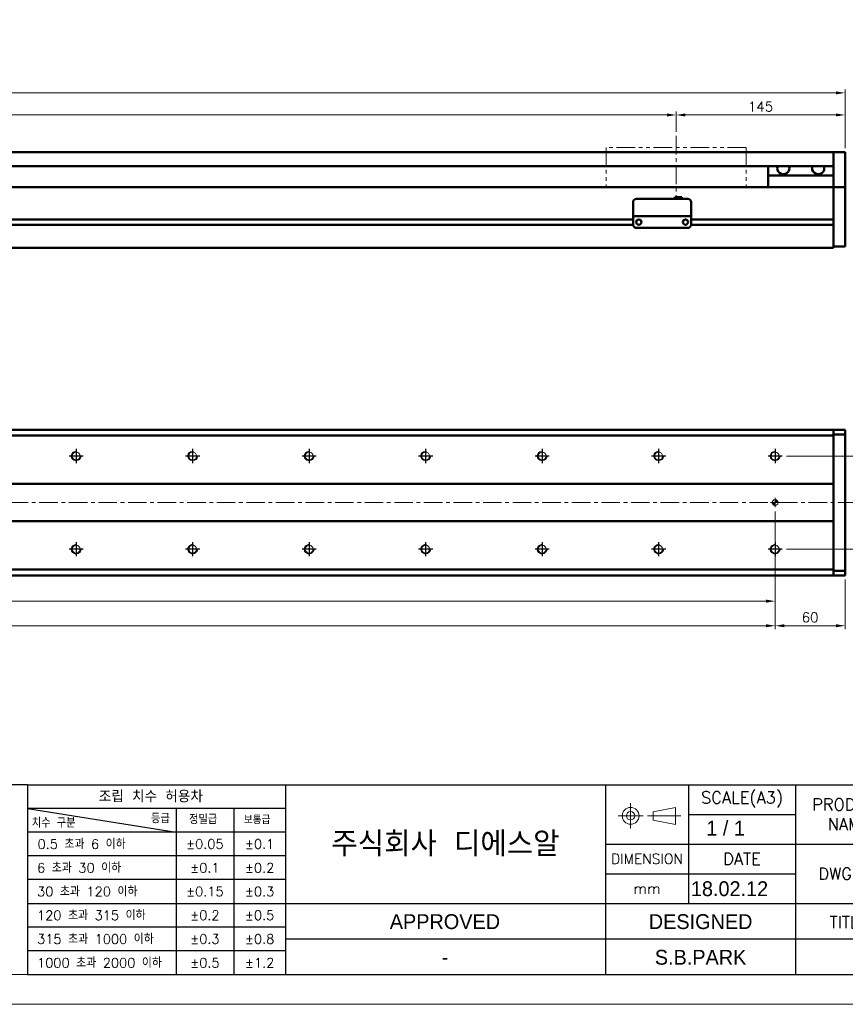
# Model space of a CAD drawing. Header units: millimetres. Extents: x 46891 to 50687, y 6223 to 10043.
# Tile 4 of 6: x 49624 to 50332, y 8529 to 9374. Entities that reach past the tile are written whole.
import ezdxf
from ezdxf.enums import TextEntityAlignment as Align

# ---------------------------------------------------------------- set-up
doc = ezdxf.new("R2010")
doc.units = ezdxf.units.MM
doc.header["$LTSCALE"] = 0.5
doc.linetypes.add('CENTER', pattern=[50.8, 31.75, -6.35, 6.35, -6.35])
doc.linetypes.add('PHANTOM', pattern=[63.5, 31.75, -6.35, 6.35, -6.35, 6.35, -6.35])
doc.layers.get('0').update_dxf_attribs({"lineweight": 20})
doc.layers.add('1', color=1, linetype='CENTER', lineweight=13)
doc.layers.add('외형선(ISO)', color=7, linetype='Continuous', lineweight=50)
for name, color, linetype in [('3', 3, 'Continuous'), ('C', 1, 'CENTER'), ('DIM', 4, 'Continuous')]:
    doc.layers.add(name, color=color, linetype=linetype)
doc.styles.add('ACISOGDT', font='amgdt.shx')
doc.styles.add('DSR TEXT', font='romans.shx', dxfattribs={"bigfont": 'whgtxt.shx'})
doc.styles.get("Standard").update_dxf_attribs({"font": 'romans.shx', "bigfont": 'whgtxt.shx'})
doc.dimstyles.new('DSR', dxfattribs={"dimscale": 2, "dimtxt": 3, "dimasz": 3, "dimexe": 0.5, "dimexo": 0.5, "dimgap": 0.5, "dimtad": 1, "dimdsep": 46, "dimtxsty": 'Standard', "dimcen": 2.5, "dimclrd": 4, "dimclre": 4, "dimclrt": 2, "dimadec": 0, "dimazin": 2, "dimtfac": 1, "dimtmove": 0, "dimatfit": 3, "dimfxl": 0, "dimlwd": -1, "dimlwe": -1, "dimarcsym": 0})

# ---------------------------------------------------------------- blocks, each defined once
blk = doc.blocks.new('A$C13F00394')
for p, q in [((109.11, 28.14), (105.34, 27.43)), ((105.34, 27.43), (105.34, 26.01)), ((109.11, 25.3), (109.11, 28.14)), ((105.34, 26.01), (109.11, 25.3))]:
    blk.add_line(p, q)
for radius in [1.42, 0.71]:
    blk.add_circle((101.56, 26.76), radius)
at = {"layer": '1'}
for p, q in [((101.56, 28.89), (101.56, 24.63)), ((103.69, 26.76), (99.44, 26.76)), ((104.41, 26.76), (110.04, 26.76))]:
    blk.add_line(p, q, dxfattribs=at)
at = {"layer": '3'}
for p, q in [((0, 32), (-207.68, 32)), ((0, 32), (202.32, 32)), ((0, 32), (0, 0)), ((43.43, 32), (43.43, 0)), ((97.32, 32), (97.32, 12)), ((111.32, 32), (111.32, 12)), ((129.32, 32), (129.32, 0)), ((0, 28), (25, 24)), ((43.43, 28), (0, 28)), ((25, 28), (25, 0)), ((34.7, 28), (34.7, 0)), ((111.32, 27), (129.32, 27)), ((43.43, 24), (0, 24)), ((97.32, 22), (202.32, 22)), ((43.43, 20), (0, 20)), ((97.32, 17), (129.32, 17)), ((43.43, 16), (0, 16)), ((0, 12), (129.32, 12)), ((97.32, 12), (97.32, 0)), ((129.32, 12), (202.32, 12)), ((43.43, 8), (0, 8)), ((97.32, 6), (43.43, 6)), ((129.32, 6), (97.32, 6)), ((202.32, 6), (129.32, 6)), ((43.43, 4), (0, 4)), ((0, 0), (202.32, 0))]:
    blk.add_line(p, q, dxfattribs=at)
at = {"color": 0, "style": 'DSR TEXT'}
for s, height, p in [('조립 치수 허용차', 2, (11.97, 29.02)), ('등급', 1.5, (20.77, 25.52)), ('정밀급', 1.5, (27.18, 25.37)), ('보통급', 1.3, (36.41, 25.38)), ('치수 구분', 1.5, (0.69, 24.78)), (' 0.5 초과 6 이하', 1.6, (0.56, 21.19)), (' 6 초과 30 이하', 1.6, (0.49, 17.19)), (' 30 초과 120 이하', 1.6, (0.49, 13.19)), (' 120 초과 315 이하', 1.6, (0.49, 9.19)), (' 315 초과 1000 이하', 1.6, (0.49, 5.19)), (' 1000 초과 2000 이하', 1.6, (0.49, 1.19))]:
    blk.add_text(s, height=height, dxfattribs=at).set_placement(p)
at = {"color": 7, "style": 'ACISOGDT'}
for s, p in [('APPROVED', (70.28, 8.93)), ('DESIGNED', (113.35, 8.93))]:
    blk.add_text(s, height=2.5, dxfattribs=at).set_placement(p, align=Align.MIDDLE_CENTER)
at = {"color": 7, "attachment_point": 5, "style": 'DSR TEXT'}
for s, insert, char_height in [('SCALE(A3)', (120.32, 29.5), 2), ('PRODUCT\\PNAME', (138.32, 27), 2), ('주식회사 디에스알', (70.37, 22), 4.2), ('DIMENSION', (104.32, 19.5), 1.7), ('DATE', (120.32, 19.5), 2), ('DWG.NO', (138.32, 17), 2), ('mm', (104.32, 14.5), 1.8), ('TITLE', (138.32, 8.83), 2)]:
    blk.add_mtext(s, dxfattribs=dict(at, insert=insert, char_height=char_height))
at = {"color": 0, "char_height": 1.6, "attachment_point": 5, "style": 'DSR TEXT'}
for s, insert in [('%%P0.05', (29.85, 22)), ('%%P0.1', (39.07, 22)), ('%%P0.1', (29.85, 18)), ('%%P0.2', (39.07, 18)), ('%%P0.15', (29.85, 14)), ('%%P0.3', (39.07, 14)), ('%%P0.2', (29.85, 10)), ('%%P0.5', (39.07, 10)), ('%%P0.3', (29.85, 6)), ('%%P0.8', (39.07, 6)), ('%%P0.5', (29.85, 2)), ('%%P1.2', (39.07, 2))]:
    blk.add_mtext(s, dxfattribs=dict(at, insert=insert))
blk = doc.blocks.new('A$C1C1952E1')
at = {"color": 1}
blk.add_lwpolyline([(0, 0), (420, 0), (420, 297), (0, 297)], close=True, dxfattribs=at)
at = {"color": 3}
blk.add_lwpolyline([(5, 5), (415, 5), (415, 292), (5, 292)], close=True, dxfattribs=at)
blk = doc.blocks.new('*D85')
at = {"color": 1, "linetype": 'ByBlock'}
for p, q in [((48887.25, 9278.16), (48887.25, 9295.56)), ((48895.05, 9292.56), (50179.45, 9292.56)), ((50187.25, 9278.16), (50187.25, 9295.56))]:
    blk.add_line(p, q, dxfattribs=at)
at = {"color": 1}
for points in [[(48895.05, 9293.86), (48895.05, 9291.26), (48887.25, 9292.56)], [(50179.45, 9293.86), (50179.45, 9291.26), (50187.25, 9292.56)]]:
    blk.add_solid(points, dxfattribs=at)
at = {"layer": 'Defpoints', "color": 0}
for p in [(50187.25, 9292.56), (48887.25, 9274.56), (50187.25, 9274.56)]:
    blk.add_point(p, dxfattribs=at)
at = {"color": 3, "insert": (49537.25, 9299.76), "char_height": 8.4, "attachment_point": 5, "style": 'DSR TEXT'}
blk.add_mtext('STROKE : 1300', dxfattribs=at)
blk = doc.blocks.new('*D86')
at = {"color": 1, "linetype": 'ByBlock'}
for p, q in [((50187.25, 9278.16), (50187.25, 9295.56)), ((50195.05, 9292.56), (50324.45, 9292.56)), ((50332.25, 9264.16), (50332.25, 9295.56))]:
    blk.add_line(p, q, dxfattribs=at)
at = {"color": 1}
for points in [[(50195.05, 9293.86), (50195.05, 9291.26), (50187.25, 9292.56)], [(50324.45, 9293.86), (50324.45, 9291.26), (50332.25, 9292.56)]]:
    blk.add_solid(points, dxfattribs=at)
at = {"layer": 'Defpoints', "color": 0}
for p in [(50332.25, 9292.56), (50187.25, 9274.56), (50332.25, 9260.56)]:
    blk.add_point(p, dxfattribs=at)
at = {"color": 3, "insert": (50259.75, 9299.76), "char_height": 8.4, "attachment_point": 5, "style": 'DSR TEXT'}
blk.add_mtext('145', dxfattribs=at)
blk = doc.blocks.new('*D83')
at = {"color": 1, "linetype": 'ByBlock'}
for p, q in [((48732.25, 9264.16), (48732.25, 9314.5)), ((50324.45, 9311.5), (48740.05, 9311.5)), ((50332.25, 9264.16), (50332.25, 9314.5))]:
    blk.add_line(p, q, dxfattribs=at)
at = {"color": 1}
for points in [[(48740.05, 9312.8), (48740.05, 9310.2), (48732.25, 9311.5)], [(50324.45, 9312.8), (50324.45, 9310.2), (50332.25, 9311.5)]]:
    blk.add_solid(points, dxfattribs=at)
at = {"layer": 'Defpoints', "color": 0}
for p in [(48732.25, 9311.5), (48732.25, 9260.56), (50332.25, 9260.56)]:
    blk.add_point(p, dxfattribs=at)
at = {"color": 3, "insert": (49532.25, 9318.7), "char_height": 8.4, "attachment_point": 5, "style": 'DSR TEXT'}
blk.add_mtext('1600', dxfattribs=at)
blk = doc.blocks.new('A$C33E56CC6')
h = blk.add_hatch()
h.set_pattern_fill('ANSI31', color=256, style=0)
h.set_pattern_definition([(45, (-7065.45672, -6508.5399), (-0.0883883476, 0.0883883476), [])])
h.paths.add_polyline_path([(4, 6.5, 0.414214), (1.5, 4), (4, 4)])
h.paths.add_polyline_path([(6.5, 4), (4, 4), (4, 1.5, 0.414214)])
blk.add_circle((4, 4), 2.5)
at = {"layer": '1'}
for p, q in [((0, 4), (8, 4)), ((4, 0), (4, 8))]:
    blk.add_line(p, q, dxfattribs=at)
blk = doc.blocks.new('tap8')
blk.add_circle((0, 0), 3.4)
at = {"layer": 'C', "color": 1, "linetype": 'CENTER'}
for p, q in [((-6.05, 0), (6.05, 0)), ((0, -6.05), (0, 6.05))]:
    blk.add_line(p, q, dxfattribs=at)
at = {"layer": 'DIM', "color": 3}
blk.add_arc((0, 0), 4, 263.84551, 189.43144, dxfattribs=at)
blk = doc.blocks.new('*D90')
at = {"color": 1, "linetype": 'ByBlock'}
for p, q in [((48772.25, 8952.15), (48772.25, 8872.13)), ((50272.25, 8952.15), (50272.25, 8872.13)), ((48780.05, 8875.13), (50264.45, 8875.13))]:
    blk.add_line(p, q, dxfattribs=at)
at = {"color": 1}
for points in [[(48780.05, 8876.43), (48780.05, 8873.83), (48772.25, 8875.13)], [(50264.45, 8876.43), (50264.45, 8873.83), (50272.25, 8875.13)]]:
    blk.add_solid(points, dxfattribs=at)
at = {"layer": 'Defpoints', "color": 0}
for p in [(48772.25, 8955.75), (50272.25, 8955.75), (50272.25, 8875.13)]:
    blk.add_point(p, dxfattribs=at)
at = {"color": 3, "insert": (49522.25, 8882.33), "char_height": 8.4, "attachment_point": 5, "style": 'DSR TEXT'}
blk.add_mtext('1500%%P0.02', dxfattribs=at)
blk = doc.blocks.new('*D91')
at = {"color": 1, "linetype": 'ByBlock'}
for p, q in [((48772.25, 8908.54), (48772.25, 8851.01)), ((50272.25, 8908.54), (50272.25, 8851.01)), ((48780.05, 8854.01), (50264.45, 8854.01))]:
    blk.add_line(p, q, dxfattribs=at)
at = {"color": 1}
for points in [[(48780.05, 8855.31), (48780.05, 8852.71), (48772.25, 8854.01)], [(50264.45, 8855.31), (50264.45, 8852.71), (50272.25, 8854.01)]]:
    blk.add_solid(points, dxfattribs=at)
at = {"layer": 'Defpoints', "color": 0}
for p in [(48772.25, 8912.14), (50272.25, 8912.14), (50272.25, 8854.01)]:
    blk.add_point(p, dxfattribs=at)
at = {"color": 3, "insert": (49522.25, 8861.21), "char_height": 8.4, "attachment_point": 5, "style": 'DSR TEXT'}
blk.add_mtext('15X100PITCH=1500', dxfattribs=at)
blk = doc.blocks.new('*D92')
at = {"color": 1, "linetype": 'ByBlock'}
for p, q in [((50272.25, 8908.54), (50272.25, 8851.01)), ((50332.25, 8893.65), (50332.25, 8851.01)), ((50280.05, 8854.01), (50324.45, 8854.01))]:
    blk.add_line(p, q, dxfattribs=at)
at = {"color": 1}
for points in [[(50280.05, 8855.31), (50280.05, 8852.71), (50272.25, 8854.01)], [(50324.45, 8855.31), (50324.45, 8852.71), (50332.25, 8854.01)]]:
    blk.add_solid(points, dxfattribs=at)
at = {"layer": 'Defpoints', "color": 0}
for p in [(50272.25, 8912.14), (50332.25, 8897.25), (50332.25, 8854.01)]:
    blk.add_point(p, dxfattribs=at)
at = {"color": 3, "insert": (50302.25, 8861.21), "char_height": 8.4, "attachment_point": 5, "style": 'DSR TEXT'}
blk.add_mtext('60', dxfattribs=at)
blk = doc.blocks.new('*D94')
at = {"color": 1, "linetype": 'ByBlock'}
for p, q in [((50281.9, 8999.75), (50368.5, 8999.75)), ((50365.5, 8927.55), (50365.5, 8991.95)), ((50281.9, 8919.75), (50368.5, 8919.75))]:
    blk.add_line(p, q, dxfattribs=at)
at = {"color": 1}
for points in [[(50364.2, 8991.95), (50366.8, 8991.95), (50365.5, 8999.75)], [(50364.2, 8927.55), (50366.8, 8927.55), (50365.5, 8919.75)]]:
    blk.add_solid(points, dxfattribs=at)
at = {"layer": 'Defpoints', "color": 0}
for p in [(50278.3, 8999.75), (50365.5, 8999.75), (50278.3, 8919.75)]:
    blk.add_point(p, dxfattribs=at)
at = {"color": 3, "insert": (50358.3, 8959.75), "char_height": 8.4, "attachment_point": 5, "rotation": 90, "style": 'DSR TEXT'}
blk.add_mtext('80', dxfattribs=at)

msp = doc.modelspace()

# ---------------------------------------------------------------- linework, layer by layer
at = {"color": 6, "linetype": 'PHANTOM'}
for p, q in [((50247.25224, 9264.55564), (50127.25224, 9264.55564)), ((50127.25224, 9264.55564), (50127.25224, 9230.55564)), ((50247.25224, 9264.55564), (50247.25224, 9230.55564))]:
    msp.add_line(p, q, dxfattribs=at)
at = {"layer": '1'}
for p, q in [((50187.25224, 9274.55564), (50187.25224, 9220.55564)), ((50342.25224, 8959.74981), (48722.25224, 8959.74981))]:
    msp.add_line(p, q, dxfattribs=at)
at = {"layer": '3'}
msp.add_line((49630.61213, 8554.47812), (50661.72712, 8554.47812), dxfattribs=at)
at = {"layer": '외형선(ISO)'}
for p, q in [((48947.25224, 9260.55564), (50322.25224, 9260.55564)), ((50322.25224, 9260.55564), (50322.25224, 9258.55564)), ((50322.25224, 9260.55564), (50332.25224, 9260.55564)), ((50322.25224, 9258.55564), (50322.25224, 9260.55564)), ((50322.25224, 9257.77112), (50322.25224, 9258.55564)), ((50322.25224, 9258.55564), (50322.25224, 9257.77112)), ((50322.25224, 9257.27241), (50322.25224, 9257.77112)), ((50322.25224, 9257.77112), (50322.25224, 9257.27241)), ((50322.25224, 9257.27241), (50322.25224, 9256.20393)), ((50322.25224, 9256.20393), (50322.25224, 9257.27241)), ((50332.25224, 9258.55564), (50332.25224, 9260.55564)), ((50332.25224, 9258.55564), (50332.25224, 9257.77112)), ((50332.25224, 9257.77112), (50332.25224, 9257.27241)), ((50332.25224, 9256.20393), (50332.25224, 9257.27241)), ((48947.25224, 9248.55564), (50322.25224, 9248.55564)), ((50266.25224, 9240.55564), (50266.25224, 9248.55564)), ((50322.25224, 9256.20393), (50322.25224, 9253.21813)), ((50322.25224, 9253.21813), (50322.25224, 9256.20393)), ((50322.25224, 9244.65382), (50322.25224, 9253.21813)), ((50322.25224, 9253.21813), (50322.25224, 9249.05564)), ((50332.25224, 9253.21813), (50332.25224, 9256.20393)), ((50332.25224, 9253.21813), (50332.25224, 9244.65382)), ((50322.25224, 9240.55564), (50266.25224, 9240.55564)), ((50266.25224, 9230.55564), (50266.25224, 9240.55564)), ((50322.25224, 9242.55853), (50322.25224, 9244.65382)), ((50322.25224, 9231.13658), (50322.25224, 9242.55853)), ((50332.25224, 9244.65382), (50332.25224, 9242.55853)), ((50332.25224, 9242.55853), (50332.25224, 9231.13658)), ((50322.25224, 9230.55564), (48892.25224, 9230.55564)), ((50322.25224, 9230.55564), (50322.25224, 9231.13658)), ((50322.25224, 9227.55564), (50322.25224, 9230.55564)), ((50322.25224, 9230.55564), (50322.25224, 9227.55564)), ((50322.25224, 9230.55564), (50332.25224, 9230.55564)), ((50322.25224, 9227.55564), (50322.25224, 9203.00564)), ((50322.25224, 9184.79828), (50322.25224, 9227.55564)), ((50332.25224, 9231.13658), (50332.25224, 9230.55564)), ((50332.25224, 9227.55564), (50332.25224, 9230.55564)), ((50332.25224, 9227.55564), (50332.25224, 9184.79828)), ((50150.25224, 9207.5558), (50150.25224, 9217.5558)), ((50153.25224, 9220.5558), (50197.25224, 9220.5558)), ((50186.25224, 9222.05579), (50186.25224, 9220.5558)), ((50186.25224, 9222.05579), (50192.25224, 9222.05579)), ((50192.25224, 9222.05579), (50192.25224, 9220.5558)), ((50200.25224, 9217.5558), (50200.25224, 9207.5558)), ((50150.25224, 9207.5558), (50150.25224, 9205.55579)), ((50200.25224, 9205.55579), (50200.25224, 9207.5558)), ((50150.26269, 9198.30564), (48946.2418, 9198.30564)), ((50150.26269, 9198.30564), (48946.2418, 9198.30564)), ((50150.25224, 9202.80564), (48946.25224, 9202.80564)), ((50150.25224, 9202.80564), (48946.25224, 9202.80564)), ((50150.25224, 9205.55577), (50150.25224, 9205.55579)), ((50150.25224, 9205.55579), (50200.25224, 9205.55579)), ((50150.25224, 9205.05576), (50150.25224, 9205.55577)), ((50150.25224, 9205.55577), (50153.02274, 9205.55577)), ((50150.25224, 9198.55576), (50150.25224, 9205.05576)), ((50155.27558, 9202.80564), (50155.22891, 9202.80564)), ((50155.48174, 9205.55577), (50157.75224, 9205.55577)), ((50162.75224, 9205.55577), (50187.75224, 9205.55577)), ((50192.75224, 9205.55577), (50195.02274, 9205.55577)), ((50195.27558, 9202.80564), (50195.22891, 9202.80564)), ((50197.48174, 9205.55577), (50200.25224, 9205.55577)), ((50322.25224, 9198.30564), (50200.2418, 9198.30564)), ((50200.25224, 9205.55579), (50200.25224, 9205.55577)), ((50200.25224, 9205.55577), (50200.25224, 9205.05576)), ((50200.25224, 9205.05576), (50200.25224, 9198.55576)), ((50322.25224, 9202.80564), (50200.25224, 9202.80564)), ((50322.25224, 9198.10564), (50322.25224, 9184.79828)), ((50153.25224, 9195.55576), (50197.25224, 9195.55576)), ((50322.25224, 9182.67696), (50322.25224, 9184.79828)), ((50322.25224, 9184.79828), (50322.25224, 9182.67696)), ((50322.25224, 9182.67696), (50322.25224, 9178.55564)), ((50322.25224, 9179.55564), (50322.25224, 9182.67696)), ((50332.25224, 9182.67696), (50332.25224, 9184.79828)), ((50332.25224, 9182.67696), (50332.25224, 9179.55564)), ((48742.25224, 9178.55564), (50322.25224, 9178.55564)), ((50322.25224, 9179.55564), (50332.25224, 9179.55564)), ((50322.25224, 9022.24981), (48742.25224, 9022.24981)), ((50322.25224, 9022.24981), (50322.25224, 9021.37113)), ((50322.25224, 9021.37113), (50322.25224, 9022.24981)), ((50322.25224, 9022.24981), (50332.25224, 9022.24981)), ((50322.25224, 9017.24981), (50322.25224, 9021.37113)), ((50322.25224, 9021.37113), (50322.25224, 9018.24981)), ((50332.25224, 9022.24981), (50332.25224, 9021.37113)), ((50332.25224, 9018.24981), (50332.25224, 9021.37113)), ((50322.25224, 9017.24981), (48742.25224, 9017.24981)), ((50322.25224, 9018.24981), (50332.25224, 9018.24981)), ((50322.25224, 8975.74981), (50322.25224, 9017.24981)), ((50332.25224, 8901.24981), (50332.25224, 9018.24981)), ((48742.25224, 8975.74981), (50322.25224, 8975.74981)), ((50322.25224, 8974.89626), (50322.25224, 8975.74981)), ((50322.25224, 8974.5427), (50322.25224, 8974.89626)), ((50322.25224, 8944.95692), (50322.25224, 8974.5427)), ((50322.25224, 8974.5427), (50322.25224, 8944.95692)), ((50322.25224, 8944.60336), (50322.25224, 8944.95692)), ((50322.25224, 8943.74981), (50322.25224, 8944.60336)), ((50322.25224, 8943.74981), (48742.25224, 8943.74981)), ((50322.25224, 8902.24981), (50322.25224, 8943.74981)), ((48742.25224, 8902.24981), (50322.25224, 8902.24981)), ((50322.25224, 8898.12849), (50322.25224, 8902.24981)), ((50322.25224, 8897.24981), (48742.25224, 8897.24981)), ((50322.25224, 8901.24981), (50322.25224, 8898.12849)), ((50322.25224, 8901.24981), (50332.25224, 8901.24981)), ((50322.25224, 8898.12849), (50322.25224, 8897.24981)), ((50322.25224, 8897.24981), (50322.25224, 8898.12849)), ((50322.25224, 8897.24981), (50332.25224, 8897.24981)), ((50332.25224, 8898.12849), (50332.25224, 8901.24981)), ((50332.25224, 8898.12849), (50332.25224, 8897.24981))]:
    msp.add_line(p, q, dxfattribs=at)
for centre in [(50155.25224, 9200.55576), (50195.25224, 9200.55576)]:
    msp.add_circle(centre, 2.25, dxfattribs=at)
for centre, start, end in [((50153.25224, 9217.5558), 90, 180), ((50197.25224, 9217.5558), 0, 90), ((50153.25224, 9198.55576), 180, 270), ((50197.25224, 9198.55576), 270, 0)]:
    msp.add_arc(centre, 3, start, end, dxfattribs=at)
for centre, major_axis, ratio, start_param, end_param in [((50279.25224, 9246.55564), (5.25, 0), 0.923076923, 2.716178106, 6.708599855), ((50309.25224, 9246.55564), (5.25, 0), 0.923076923, 2.716178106, 6.708599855), ((50154.25224, 9205.55579), (-1.2295, 0), 0.00001, 3.138702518, 6.280295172), ((50160.25224, 9205.55579), (-2.5, 0), 0.00001, 3.141592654, 6.283185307), ((50190.25224, 9205.55579), (-2.5, 0), 0.00001, 3.141592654, 6.283185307), ((50196.25224, 9205.55579), (-1.2295, 0), 0.00001, 3.140629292, 6.282221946)]:
    msp.add_ellipse(centre, major_axis=major_axis, ratio=ratio, start_param=start_param, end_param=end_param, dxfattribs=at)

# ---------------------------------------------------------------- block references
at = {"xscale": 5.096520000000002, "yscale": 5.096520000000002, "zscale": 5.096520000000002}
for name, p in [('A$C1C1952E1', (48546.67132, 8528.99552)), ('A$C13F00394', (49630.61214, 8554.47812))]:
    msp.add_blockref(name, p, dxfattribs=at)
at = {"xscale": -1}
for name, p, rotation in [('tap8', (49672.25224, 8999.74981), 90), ('tap8', (49772.25224, 8999.74981), 90), ('tap8', (49872.25224, 8999.74981), 90), ('tap8', (49972.25224, 8999.74981), 90), ('tap8', (50072.25224, 8999.74981), 90), ('tap8', (50172.25224, 8999.74981), 90), ('tap8', (50272.25224, 8999.74981), 90), ('A$C33E56CC6', (50268.25224, 8963.74981), 180), ('tap8', (49672.25224, 8919.74981), 90), ('tap8', (49772.25224, 8919.74981), 90), ('tap8', (49872.25224, 8919.74981), 90), ('tap8', (49972.25224, 8919.74981), 90), ('tap8', (50072.25224, 8919.74981), 90), ('tap8', (50172.25224, 8919.74981), 90), ('tap8', (50272.25224, 8919.74981), 90)]:
    msp.add_blockref(name, p, dxfattribs=dict(at, rotation=rotation))

# ---------------------------------------------------------------- texts
at = {"color": 2, "style": 'ACISOGDT'}
for s, p in [('1 / 1', (50213.17268, 8673.8823)), ('18.02.12', (50199.93176, 8621.8772))]:
    msp.add_text(s, height=12.7413, dxfattribs=at).set_placement(p)
for s, p in [('S.B.PARK', (50208.28362, 8569.38644)), ('-', (49988.81056, 8569.38644))]:
    msp.add_text(s, height=12.7413, dxfattribs=at).set_placement(p, align=Align.MIDDLE_CENTER)

# ---------------------------------------------------------------- dimensions: what is measured, and where the dimension line sits
for base, p1, p2, picture, middle in [((48732.25224, 9311.50123), (50332.25224, 9260.55564), (48732.25224, 9260.55564), '*D83', (49532.25224, 9318.70123)), ((50332.25224, 9292.55749), (50187.25224, 9274.55564), (50332.25224, 9260.55564), '*D86', (50259.75224, 9299.75749)), ((50332.25224, 8854.01487), (50272.25224, 8912.13817), (50332.25224, 8897.24981), '*D92', (50302.25224, 8861.21487))]:
    dim = msp.add_linear_dim(base=base, p1=p1, p2=p2, dimstyle='DSR', override={"dimscale": 3, "dimtxt": 2.8, "dimasz": 2.600136, "dimexe": 1, "dimexo": 1.2, "dimgap": 1, "dimdec": 4, "dimtxsty": 'DSR TEXT', "dimclrd": 1, "dimclre": 1, "dimclrt": 3, "dimtdec": 4, "dimtix": 1})
    dim.commit()
    dim.dimension.update_dxf_attribs({"geometry": picture, "text_midpoint": middle})
for base, p1, p2, text, picture, middle in [((50187.25224, 9292.55749), (48887.25224, 9274.55564), (50187.25224, 9274.55564), 'STROKE : <>', '*D85', (49537.25224, 9299.75749)), ((50272.25224, 8875.12653), (48772.25224, 8955.74981), (50272.25224, 8955.74981), '<>%%P0.02', '*D90', (49522.25224, 8882.32653)), ((50272.25224, 8854.01487), (48772.25224, 8912.13817), (50272.25224, 8912.13817), '15X100PITCH=<>', '*D91', (49522.25224, 8861.21487))]:
    dim = msp.add_linear_dim(base=base, p1=p1, p2=p2, text=text, dimstyle='DSR', override={"dimscale": 3, "dimtxt": 2.8, "dimasz": 2.600136, "dimexe": 1, "dimexo": 1.2, "dimgap": 1, "dimdec": 4, "dimtxsty": 'DSR TEXT', "dimclrd": 1, "dimclre": 1, "dimclrt": 3, "dimtdec": 4, "dimtix": 1})
    dim.commit()
    dim.dimension.update_dxf_attribs({"geometry": picture, "text_midpoint": middle})
dim = msp.add_linear_dim(base=(50365.50158, 8999.74981), p1=(50278.29922, 8919.74981), p2=(50278.29922, 8999.74981), angle=270, dimstyle='DSR', override={"dimscale": 3, "dimtxt": 2.8, "dimasz": 2.600136, "dimexe": 1, "dimexo": 1.2, "dimgap": 1, "dimdec": 4, "dimtxsty": 'DSR TEXT', "dimclrd": 1, "dimclre": 1, "dimclrt": 3, "dimtdec": 4, "dimtix": 1})
dim.commit()
dim.dimension.update_dxf_attribs({"geometry": '*D94', "text_midpoint": (50358.30158, 8959.74981)})

doc.saveas('drawing.dxf')
